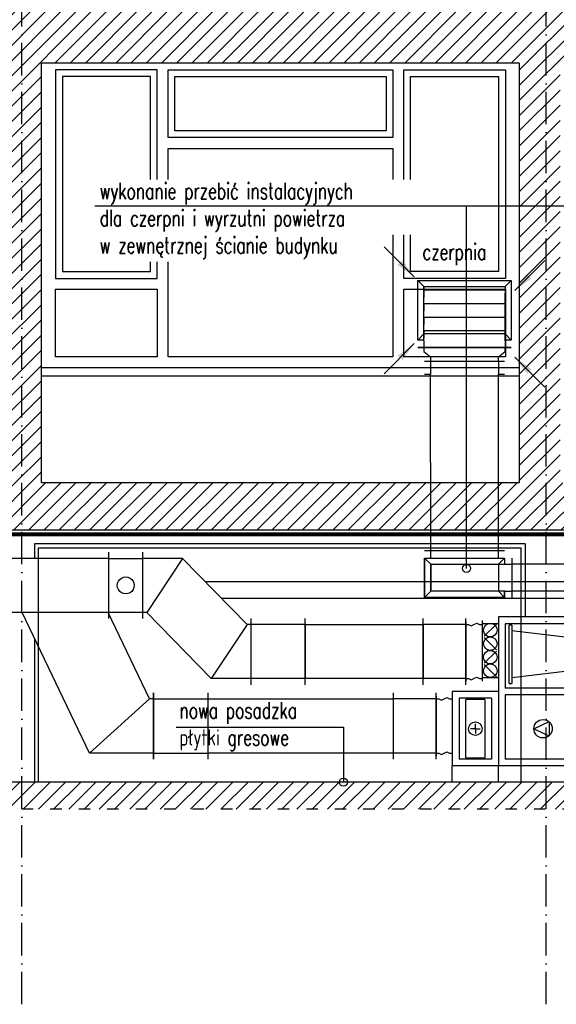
# Model space of a CAD drawing. Header units: millimetres. Extents: x 167273 to 188273, y -125105 to -88145.
# Tile 90 of 210: x 175760 to 176156, y -106890 to -106163. Entities that reach past the tile are written whole.
import ezdxf

# ---------------------------------------------------------------- set-up
doc = ezdxf.new("R2010")
doc.units = ezdxf.units.MM
doc.linetypes.add('ACAD_ISO03W100', pattern=[30, 12, -18])
doc.linetypes.add('ACAD_ISO10W100', pattern=[18, 12, -3, 0, -3])
for name, color, linetype in [('!_ppoz', 10, 'Continuous'), ('a-op_leader', 9, 'Continuous'), ('a-op_text', 9, 'Continuous'), ('a-osie', 1, 'ACAD_ISO10W100'), ('b-cienka', 9, 'Continuous'), ('b-przerywana2', 2, 'ACAD_ISO03W100'), ('b-widokowa', 7, 'Continuous'), ('b-ściany', 2, 'Continuous'), ('h-hatch', 8, 'Continuous')]:
    doc.layers.add(name, color=color, linetype=linetype)
doc.styles.add('FDBES', font='romans.shx', dxfattribs={"width": 0.7, "height": 10})
doc.styles.add('PPAB_100', font='romans.shx', dxfattribs={"width": 0.7, "height": 12})
doc.dimstyles.new('FDBES', dxfattribs={"dimscale": 50, "dimtxt": 4, "dimasz": 2.5, "dimexe": 0.8, "dimexo": 2, "dimgap": 1, "dimtad": 1, "dimdsep": 46, "dimtxsty": 'FDBES', "dimcen": 2.5, "dimclrd": 4, "dimclre": 5, "dimadec": 0, "dimazin": 0, "dimtfac": 1, "dimtmove": 0, "dimatfit": 3, "dimfxl": 0, "dimarcsym": 0})
pattern_1 = [(45, (0, 10000), (-5.61266008, 5.61266008), [])]

# ---------------------------------------------------------------- blocks, each defined once
blk = doc.blocks.new('went_piwnica_przekroj')
at = {"layer": 'h-hatch', "extrusion": (1, 1.54074e-32, 6.12323e-17)}
for p, q in [((5330.8, -1270.96), (5335.3, -1275.46)), ((5395.3, -1275.46), (5399.8, -1270.96)), ((5335.3, -1275.46), (5395.3, -1275.46)), ((5335.3, -1275.46), (5335.3, -1280.46)), ((5395.3, -1275.46), (5395.3, -1280.46)), ((5335.3, -1310.46), (5335.3, -1280.46)), ((5395.3, -1315.46), (5395.3, -1280.46)), ((5330.8, -1314.96), (5335.3, -1310.46)), ((5335.3, -1315.46), (5335.3, -1310.46)), ((5335.3, -1315.46), (5335.3, -1318.46)), ((5399.8, -1314.96), (5395.3, -1310.46)), ((5395.3, -1315.46), (5395.3, -1318.46)), ((5335.3, -1320.46), (5330.8, -1320.46)), ((5335.3, -1318.46), (5335.3, -1320.46)), ((5395.3, -1320.46), (5335.3, -1320.46)), ((5395.3, -1318.46), (5395.3, -1320.46)), ((5399.8, -1320.46), (5395.3, -1320.46))]:
    blk.add_line(p, q, dxfattribs=at)
at = {"layer": 'h-hatch', "extrusion": (-3.67394e-16, -1, 1.83697e-16)}
for p, q in [((5330.8, -1270.96), (5399.8, -1270.96)), ((5330.8, -1314.96), (5330.8, -1270.96)), ((5330.8, -1270.96), (5335.3, -1275.46)), ((5399.8, -1270.96), (5395.3, -1275.46)), ((5399.8, -1270.96), (5399.8, -1314.96)), ((5330.8, -1314.96), (5335.3, -1310.46)), ((5335.3, -1314.96), (5330.8, -1314.96)), ((5395.3, -1310.46), (5399.8, -1314.96)), ((5399.8, -1314.96), (5395.3, -1314.96))]:
    blk.add_line(p, q, dxfattribs=at)
at = {"layer": 'h-hatch', "extrusion": (-2.44929e-16, 1, -1.60812e-16)}
for p, q in [((5330.8, -1314.96), (5330.8, -1270.96)), ((5335.3, -1275.46), (5395.3, -1275.46)), ((5335.3, -1310.46), (5335.3, -1275.46)), ((5335.3, -1277.96), (5395.3, -1277.96)), ((5335.3, -1277.96), (5335.3, -1283.46)), ((5395.3, -1275.46), (5395.3, -1310.46)), ((5395.3, -1277.96), (5395.3, -1283.46)), ((5335.3, -1287.96), (5395.3, -1287.96)), ((5335.3, -1287.96), (5335.3, -1293.46)), ((5395.3, -1287.96), (5395.3, -1293.46)), ((5335.3, -1297.96), (5395.3, -1297.96)), ((5335.3, -1297.96), (5335.3, -1303.46)), ((5395.3, -1297.96), (5395.3, -1303.46)), ((5335.3, -1307.96), (5395.3, -1307.96)), ((5335.3, -1307.96), (5335.3, -1313.46)), ((5395.3, -1307.96), (5395.3, -1313.46)), ((5335.3, -1314.96), (5330.8, -1314.96)), ((5395.3, -1310.46), (5335.3, -1310.46)), ((5399.8, -1314.96), (5395.3, -1314.96))]:
    blk.add_line(p, q, dxfattribs=at)
at = {"layer": 'h-hatch'}
for p, q in [((5330.8, -1320.48), (5335.3, -1320.48)), ((5335.3, -1320.48), (5395.3, -1320.44)), ((5335.3, -1320.48), (5335.3, -1323.48)), ((5395.3, -1320.44), (5399.8, -1320.44)), ((5395.3, -1323.44), (5395.3, -1320.44)), ((5335.3, -1323.48), (5340.3, -1327.47)), ((5335.8, -1330.47), (5340.3, -1330.47)), ((5340.3, -1327.47), (5340.3, -1330.47)), ((5340.3, -1330.47), (5390.3, -1330.44)), ((5340.3, -1330.47), (5340.31, -1340.47)), ((5390.3, -1327.44), (5395.3, -1323.44)), ((5390.3, -1330.44), (5390.3, -1327.44)), ((5390.3, -1330.44), (5390.3, -1340.44)), ((5390.3, -1330.44), (5394.8, -1330.44)), ((5390.31, -1519.46, -50.43), (5390.31, -1574.46, -50.43)), ((5456.31, -1519.46, -50.43), (5390.31, -1519.46, -50.43)), ((5366.31, -1522.96, -50.43), (5366.31, -1566.96, -50.43)), ((5366.31, -1524.96, -50.43), (5368.31, -1524.96, -50.43)), ((5368.31, -1524.96, -50.43), (5370.31, -1525.96, -50.43)), ((5370.31, -1525.96, -50.43), (5372.31, -1524.96, -50.43)), ((5372.31, -1524.96, -50.43), (5374.31, -1523.96, -50.43)), ((5374.31, -1523.96, -50.43), (5376.31, -1524.96, -50.43)), ((5376.31, -1524.96, -50.43), (5378.31, -1524.96, -50.43)), ((5378.31, -1522.16, -50.43), (5378.31, -1566.16, -50.43)), ((5378.31, -1522.96, -50.43), (5378.31, -1566.96, -50.43)), ((5378.31, -1524.16, -50.43), (5390.31, -1524.16, -50.43)), ((5388.81, -1524.66, -50.43), (5379.81, -1533.66, -50.43)), ((5390.31, -1522.16, -50.43), (5390.31, -1566.16, -50.43)), ((5395.31, -1524.46, -50.43), (5395.31, -1571.96, -50.43)), ((5451.31, -1524.46, -50.43), (5395.31, -1524.46, -50.43)), ((5398.31, -1568.46, -50.43), (5398.31, -1525.46, -50.43)), ((5400.31, -1525.46, -50.43), (5398.31, -1525.46, -50.43)), ((5400.31, -1525.46, -50.43), (5400.31, -1568.46, -50.43)), ((5400.31, -1529.46, -50.43), (5450.31, -1535.46, -50.43)), ((5388.81, -1543.66, -50.43), (5379.81, -1534.66, -50.43)), ((5388.81, -1544.66, -50.43), (5379.81, -1553.66, -50.43)), ((5388.81, -1563.66, -50.43), (5379.81, -1554.66, -50.43)), ((5450.31, -1558.46, -50.43), (5400.31, -1564.46, -50.43)), ((5366.31, -1564.96, -50.43), (5368.31, -1564.96, -50.43)), ((5368.31, -1564.96, -50.43), (5370.31, -1565.96, -50.43)), ((5370.31, -1565.96, -50.43), (5372.31, -1564.96, -50.43)), ((5372.31, -1564.96, -50.43), (5374.31, -1563.96, -50.43)), ((5374.31, -1563.96, -50.43), (5376.31, -1564.96, -50.43)), ((5376.31, -1564.96, -50.43), (5378.31, -1564.96, -50.43)), ((5378.31, -1564.16, -50.43), (5390.31, -1564.16, -50.43)), ((5398.31, -1568.46, -50.43), (5400.31, -1568.46, -50.43)), ((5356.31, -1574.46, -50.43), (5356.31, -1629.46, -50.43)), ((5390.31, -1574.46, -50.43), (5356.31, -1574.46, -50.43)), ((5390.31, -1574.46, -50.43), (5390.31, -1629.46, -50.43)), ((5390.31, -1574.46, -50.43), (5390.31, -1629.46, -50.43)), ((5451.31, -1571.96, -50.43), (5395.31, -1571.96, -50.43)), ((5395.31, -1576.96, -50.43), (5395.31, -1624.46, -50.43)), ((5451.31, -1576.96, -50.43), (5395.31, -1576.96, -50.43)), ((5344.31, -1577.96, -50.43), (5344.31, -1621.96, -50.43)), ((5344.31, -1579.96, -50.43), (5346.31, -1579.96, -50.43)), ((5346.31, -1579.96, -50.43), (5348.31, -1580.96, -50.43)), ((5348.31, -1580.96, -50.43), (5350.31, -1579.96, -50.43)), ((5350.31, -1579.96, -50.43), (5352.31, -1578.96, -50.43)), ((5352.31, -1578.96, -50.43), (5354.31, -1579.96, -50.43)), ((5354.31, -1579.96, -50.43), (5356.31, -1579.96, -50.43)), ((5356.31, -1577.96, -50.43), (5356.31, -1621.96, -50.43)), ((5361.31, -1579.46, -50.43), (5361.31, -1624.46, -50.43)), ((5385.31, -1579.46, -50.43), (5361.31, -1579.46, -50.43)), ((5366.31, -1623.46, -50.43), (5366.31, -1580.46, -50.43)), ((5380.31, -1580.46, -50.43), (5366.31, -1580.46, -50.43)), ((5380.31, -1580.46, -50.43), (5380.31, -1623.46, -50.43)), ((5385.31, -1579.46, -50.43), (5385.31, -1624.46, -50.43)), ((5373.31, -1601.96, -50.43), (5373.31, -1598.46, -50.43)), ((5416.51, -1601.96, -50.43), (5427.81, -1596.66, -50.43)), ((5427.81, -1596.66, -50.43), (5427.81, -1607.16, -50.43)), ((5373.31, -1601.96, -50.43), (5369.81, -1601.96, -50.43)), ((5373.31, -1601.96, -50.43), (5373.31, -1605.46, -50.43)), ((5373.31, -1601.96, -50.43), (5376.81, -1601.96, -50.43)), ((5416.51, -1601.96, -50.43), (5427.81, -1607.16, -50.43)), ((5344.31, -1619.96, -50.43), (5346.31, -1619.96, -50.43)), ((5346.31, -1619.96, -50.43), (5348.31, -1620.96, -50.43)), ((5348.31, -1620.96, -50.43), (5350.31, -1619.96, -50.43)), ((5350.31, -1619.96, -50.43), (5352.31, -1618.96, -50.43)), ((5352.31, -1618.96, -50.43), (5354.31, -1619.96, -50.43)), ((5354.31, -1619.96, -50.43), (5356.31, -1619.96, -50.43)), ((5385.31, -1624.46, -50.43), (5361.31, -1624.46, -50.43)), ((5366.31, -1623.46, -50.43), (5380.31, -1623.46, -50.43)), ((5451.31, -1624.46, -50.43), (5395.31, -1624.46, -50.43)), ((5356.31, -1641.46, -50.43), (5356.31, -1629.46, -50.43)), ((5390.31, -1629.46, -50.43), (5356.31, -1629.46, -50.43)), ((5390.31, -1641.46, -50.43), (5390.31, -1629.46, -50.43)), ((5390.31, -1641.46, -50.43), (5390.31, -1629.46, -50.43)), ((5456.31, -1629.46, -50.43), (5390.31, -1629.46, -50.43)), ((5390.31, -1641.46, -50.43), (5356.31, -1641.46, -50.43)), ((5456.31, -1641.46, -50.43), (5390.31, -1641.46, -50.43))]:
    blk.add_line(p, q, dxfattribs=at)
at = {"layer": 'h-hatch', "extrusion": (-1, -0.000573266, -5.02626e-10)}
for p, q in [((5340.3, -1340.47), (5335.8, -1340.47)), ((5340.33, -1470.47), (5340.3, -1340.47)), ((5394.8, -1340.44), (5390.3, -1340.44)), ((5390.33, -1470.44), (5390.3, -1340.44)), ((5335.83, -1470.47), (5340.33, -1470.47)), ((5340.33, -1470.47), (5390.33, -1470.44)), ((5390.33, -1470.44), (5394.83, -1470.44))]:
    blk.add_line(p, q, dxfattribs=at)
at = {"layer": 'h-hatch', "extrusion": (1.22465e-16, 1, -6.12323e-17)}
for p, q in [((5102.81, -1476.16, -50.43), (5102.81, -1471.66, -50.43)), ((5127.81, -1476.16, -50.43), (5127.81, -1471.66, -50.43)), ((5102.81, -1476.16, -50.43), (5105.81, -1476.16, -50.43)), ((5105.81, -1476.16, -50.43), (5124.81, -1476.16, -50.43)), ((5124.81, -1476.16, -50.43), (5127.81, -1476.16, -50.43)), ((5127.81, -1516.16, -50.43), (5127.81, -1476.16, -50.43)), ((5340.33, -1480.46), (5335.83, -1475.96)), ((5335.83, -1504.96), (5335.83, -1475.96)), ((5335.83, -1475.96), (5394.83, -1475.96)), ((5340.33, -1480.46), (5390.33, -1480.46)), ((5340.33, -1480.46), (5340.33, -1500.46)), ((5394.83, -1475.96), (5390.33, -1480.46)), ((5390.33, -1480.46), (5395.33, -1480.46)), ((5394.83, -1475.96), (5394.83, -1480.46)), ((5395.33, -1480.46), (5400.33, -1480.46)), ((5400.33, -1475.96), (5400.33, -1480.46)), ((5400.33, -1480.46), (5400.33, -1500.46)), ((5335.83, -1504.96), (5340.33, -1500.46)), ((5394.83, -1504.96), (5335.83, -1504.96)), ((5390.33, -1500.46), (5340.33, -1500.46)), ((5395.33, -1500.46), (5390.33, -1500.46)), ((5394.83, -1504.96), (5390.33, -1500.46)), ((5394.83, -1500.46), (5394.83, -1504.96)), ((5395.33, -1500.46), (5400.33, -1500.46)), ((5400.33, -1500.46), (5400.33, -1504.96)), ((5102.81, -1520.66, -50.43), (5102.81, -1516.16, -50.43)), ((5105.81, -1516.16, -50.43), (5102.81, -1516.16, -50.43)), ((5124.81, -1516.16, -50.43), (5105.81, -1516.16, -50.43)), ((5127.81, -1516.16, -50.43), (5124.81, -1516.16, -50.43)), ((5127.81, -1520.66, -50.43), (5127.81, -1516.16, -50.43))]:
    blk.add_line(p, q, dxfattribs=at)
at = {"layer": 'h-hatch', "extrusion": (-1.22465e-16, -3.42114e-48, -1)}
for p, q in [((5102.81, -1476.16, -50.43), (5102.81, -1471.66, -50.43)), ((5127.81, -1476.16, -50.43), (5127.81, -1471.66, -50.43)), ((5102.81, -1476.16, -50.43), (4952.81, -1476.16, -50.43)), ((5102.81, -1516.16, -50.43), (5102.81, -1476.16, -50.43)), ((5157.19, -1476.16, -50.43), (5127.81, -1476.16, -50.43)), ((5157.19, -1476.16, -50.43), (5130.81, -1516.16, -50.43)), ((5204.81, -1524.96, -50.43), (5157.19, -1476.16, -50.43)), ((5102.81, -1516.16, -50.43), (4952.81, -1516.16, -50.43)), ((5088.64, -1619.96, -50.43), (5038.81, -1516.16, -50.43)), ((5132.81, -1579.96, -50.43), (5102.18, -1516.16, -50.43)), ((5102.81, -1520.66, -50.43), (5102.81, -1516.16, -50.43)), ((5127.81, -1520.66, -50.43), (5127.81, -1516.16, -50.43)), ((5130.81, -1516.16, -50.43), (5127.81, -1516.16, -50.43)), ((5178.43, -1564.96, -50.43), (5130.81, -1516.16, -50.43)), ((5204.81, -1524.96, -50.43), (5178.43, -1564.96, -50.43)), ((5207.81, -1524.96, -50.43), (5204.81, -1524.96, -50.43)), ((5207.81, -1524.96, -50.43), (5207.81, -1520.46, -50.43)), ((5207.81, -1564.96, -50.43), (5207.81, -1524.96, -50.43)), ((5247.81, -1524.96, -50.43), (5247.81, -1520.46, -50.43)), ((5247.81, -1524.96, -50.43), (5247.81, -1564.96, -50.43)), ((5247.81, -1524.96, -50.43), (5334.81, -1524.96, -50.43)), ((5334.81, -1524.96, -50.43), (5334.81, -1520.46, -50.43)), ((5334.81, -1524.96, -50.43), (5334.81, -1520.46, -50.43)), ((5334.81, -1524.96, -50.43), (5334.81, -1564.96, -50.43)), ((5337.81, -1524.96, -50.43), (5334.81, -1524.96, -50.43)), ((5334.81, -1564.96, -50.43), (5334.81, -1524.96, -50.43)), ((5363.31, -1524.96, -50.43), (5337.81, -1524.96, -50.43)), ((5366.31, -1524.96, -50.43), (5363.31, -1524.96, -50.43)), ((5366.31, -1524.96, -50.43), (5366.31, -1520.46, -50.43)), ((5366.31, -1564.96, -50.43), (5366.31, -1524.96, -50.43)), ((5207.81, -1564.96, -50.43), (5178.43, -1564.96, -50.43)), ((5207.81, -1569.46, -50.43), (5207.81, -1564.96, -50.43)), ((5247.81, -1569.46, -50.43), (5247.81, -1564.96, -50.43)), ((5334.81, -1564.96, -50.43), (5247.81, -1564.96, -50.43)), ((5334.81, -1569.46, -50.43), (5334.81, -1564.96, -50.43)), ((5337.81, -1564.96, -50.43), (5334.81, -1564.96, -50.43)), ((5334.81, -1569.46, -50.43), (5334.81, -1564.96, -50.43)), ((5363.31, -1564.96, -50.43), (5337.81, -1564.96, -50.43)), ((5366.31, -1564.96, -50.43), (5363.31, -1564.96, -50.43)), ((5366.31, -1569.46, -50.43), (5366.31, -1564.96, -50.43)), ((5135.81, -1579.96, -50.43), (5135.81, -1575.46, -50.43)), ((5312.81, -1579.96, -50.43), (5312.81, -1575.46, -50.43)), ((5344.31, -1579.96, -50.43), (5344.31, -1575.46, -50.43)), ((5132.81, -1579.96, -50.43), (5088.64, -1619.96, -50.43)), ((5135.81, -1579.96, -50.43), (5132.81, -1579.96, -50.43)), ((5135.81, -1619.96, -50.43), (5135.81, -1579.96, -50.43)), ((5175.81, -1579.96, -50.43), (5312.81, -1579.96, -50.43)), ((5315.81, -1579.96, -50.43), (5312.81, -1579.96, -50.43)), ((5312.81, -1619.96, -50.43), (5312.81, -1579.96, -50.43)), ((5341.31, -1579.96, -50.43), (5315.81, -1579.96, -50.43)), ((5344.31, -1579.96, -50.43), (5341.31, -1579.96, -50.43)), ((5344.31, -1619.96, -50.43), (5344.31, -1579.96, -50.43)), ((5135.81, -1619.96, -50.43), (5088.64, -1619.96, -50.43)), ((5135.81, -1624.46, -50.43), (5135.81, -1619.96, -50.43)), ((5312.81, -1619.96, -50.43), (5175.81, -1619.96, -50.43)), ((5315.81, -1619.96, -50.43), (5312.81, -1619.96, -50.43)), ((5312.81, -1624.46, -50.43), (5312.81, -1619.96, -50.43)), ((5341.31, -1619.96, -50.43), (5315.81, -1619.96, -50.43)), ((5344.31, -1619.96, -50.43), (5341.31, -1619.96, -50.43)), ((5344.31, -1624.46, -50.43), (5344.31, -1619.96, -50.43))]:
    blk.add_line(p, q, dxfattribs=at)
at = {"layer": 'h-hatch', "extrusion": (-1, -6.12323e-17, 6.12323e-17)}
for p, q in [((5335.83, -1470.46), (5340.33, -1470.46)), ((5340.33, -1475.46), (5340.33, -1470.46)), ((5340.33, -1470.46), (5390.33, -1470.46)), ((5340.33, -1475.96), (5340.33, -1475.46)), ((5390.33, -1470.46), (5394.83, -1470.46)), ((5390.33, -1475.46), (5390.33, -1470.46)), ((5390.33, -1475.96), (5390.33, -1475.46)), ((5335.83, -1475.96), (5335.83, -1504.96)), ((5335.83, -1504.96), (5394.83, -1504.96))]:
    blk.add_line(p, q, dxfattribs=at)
at = {"layer": 'h-hatch', "extrusion": (0, 1, -1.83697e-16)}
for p, q in [((5335.83, -1475.96), (5340.33, -1480.46)), ((5335.83, -1475.96), (5335.83, -1504.96)), ((5335.83, -1475.96), (5340.33, -1480.46)), ((5335.83, -1475.96), (5335.83, -1504.96)), ((5340.33, -1500.46), (5340.33, -1480.46)), ((5340.33, -1500.46), (5340.33, -1480.46)), ((5390.33, -1480.46), (5394.83, -1475.96)), ((5390.33, -1480.46), (5394.83, -1475.96)), ((5390.33, -1480.46), (5390.33, -1500.46)), ((5335.83, -1504.96), (5340.33, -1500.46)), ((5335.83, -1504.96), (5340.33, -1500.46)), ((5335.83, -1504.96), (5394.83, -1504.96)), ((5335.83, -1504.96), (5394.83, -1504.96)), ((5390.33, -1500.46), (5340.33, -1500.46)), ((5394.83, -1504.96), (5390.33, -1500.46)), ((5394.83, -1504.96), (5390.33, -1500.46)), ((5394.83, -1504.96), (5394.83, -1500.46)), ((5135.81, -1575.46, -50.43), (5135.81, -1579.96, -50.43)), ((5175.81, -1575.46, -50.43), (5175.81, -1579.96, -50.43)), ((5135.81, -1579.96, -50.43), (5138.81, -1579.96, -50.43)), ((5135.81, -1579.96, -50.43), (5135.81, -1619.96, -50.43)), ((5138.81, -1579.96, -50.43), (5172.81, -1579.96, -50.43)), ((5172.81, -1579.96, -50.43), (5175.81, -1579.96, -50.43)), ((5175.81, -1579.96, -50.43), (5175.81, -1619.96, -50.43)), ((5135.81, -1619.96, -50.43), (5138.81, -1619.96, -50.43)), ((5135.81, -1619.96, -50.43), (5135.81, -1624.46, -50.43)), ((5138.81, -1619.96, -50.43), (5172.81, -1619.96, -50.43)), ((5172.81, -1619.96, -50.43), (5175.81, -1619.96, -50.43)), ((5175.81, -1619.96, -50.43), (5175.81, -1624.46, -50.43))]:
    blk.add_line(p, q, dxfattribs=at)
at = {"layer": 'h-hatch', "extrusion": (-1.22465e-16, -1, 1.83697e-16)}
for p, q in [((5400.33, -1475.96), (5400.33, -1480.46)), ((5535.33, -1480.46), (5400.33, -1480.46)), ((5400.33, -1500.46), (5400.33, -1504.96)), ((5535.33, -1500.46), (5400.33, -1500.46)), ((5207.81, -1524.96, -50.43), (5207.81, -1520.46, -50.43)), ((5207.81, -1564.96, -50.43), (5207.81, -1524.96, -50.43)), ((5210.81, -1524.96, -50.43), (5207.81, -1524.96, -50.43)), ((5244.81, -1524.96, -50.43), (5210.81, -1524.96, -50.43)), ((5247.81, -1524.96, -50.43), (5244.81, -1524.96, -50.43)), ((5247.81, -1524.96, -50.43), (5247.81, -1520.46, -50.43)), ((5247.81, -1564.96, -50.43), (5247.81, -1524.96, -50.43)), ((5207.81, -1569.46, -50.43), (5207.81, -1564.96, -50.43)), ((5210.81, -1564.96, -50.43), (5207.81, -1564.96, -50.43)), ((5244.81, -1564.96, -50.43), (5210.81, -1564.96, -50.43)), ((5247.81, -1564.96, -50.43), (5244.81, -1564.96, -50.43)), ((5247.81, -1569.46, -50.43), (5247.81, -1564.96, -50.43))]:
    blk.add_line(p, q, dxfattribs=at)
at = {"layer": 'h-hatch', "extrusion": (1.22465e-16, -1, 1.83697e-16)}
for p, q in [((5173.9, -1493.28), (5662.62, -1493.28)), ((5662.62, -1505.78), (5186.09, -1505.78))]:
    blk.add_line(p, q, dxfattribs=at)
at = {"layer": 'h-hatch'}
for centre, radius in [((5384.31, -1529.16, -50.43), 5), ((5384.31, -1539.16, -50.43), 5), ((5384.31, -1549.16, -50.43), 5), ((5384.31, -1559.16, -50.43), 5), ((5373.31, -1601.96, -50.43), 5), ((5423.31, -1601.96, -50.43), 6.8)]:
    blk.add_circle(centre, radius, dxfattribs=at)
at = {"layer": 'h-hatch', "extrusion": (-2.44929e-16, 1.13212e-47, -1)}
for major_axis in [(-6.25, 0), (6.25, 0)]:
    blk.add_ellipse((5115.31, -1496.16, -50.43), major_axis=major_axis, ratio=1, start_param=0, end_param=3.141593, dxfattribs=at)
at = {"layer": 'h-hatch'}
for points in [[(5328.23, -1268.39, -3793.24), (5305.95, -1246.11, -3793.24)], [(5402.37, -1278.39, -3793.24), (5424.64, -1256.11, -3793.24)], [(5328.23, -1317.53, -3793.24), (5305.95, -1339.8, -3793.24)], [(5402.37, -1327.53, -3793.24), (5424.64, -1349.8, -3793.24)]]:
    blk.add_leader(points, dimstyle='FDBES', override={"dimscale": 6, "dimclrd": 256}, dxfattribs=at)

msp = doc.modelspace()

# ---------------------------------------------------------------- hatches: boundary and pattern name
at = {"layer": 'h-hatch'}
h = msp.add_hatch(dxfattribs=at)
h.set_pattern_fill('ANSI31', color=256, scale=2.5, style=0)
h.set_pattern_definition(pattern_1)
h.paths.add_polyline_path([(176745.44, -106155.35), (173125.59, -106155.35), (173157.44, -106171.91), (173157.44, -106195.35), (173455.44, -106195.35), (173455.44, -106505.35), (173487.44, -106505.35), (173487.44, -106195.35), (174981.44, -106195.35), (174981.44, -106300.35), (175011.44, -106300.35), (175011.44, -106195.35), (175746.44, -106195.35), (175746.44, -106505.35), (175776.44, -106505.35), (175776.44, -106195.35), (176129.44, -106195.35), (176129.44, -106505.35), (176159.44, -106505.35), (176159.44, -106195.35), (176517.44, -106195.35), (176517.44, -106505.35), (176547.44, -106505.35), (176547.44, -106195.35), (176710.94, -106195.35), (176710.94, -106505.35), (176745.44, -106505.35), (176745.44, -106342.35), (176944.44, -106342.35), (176944.44, -106330.35), (176745.44, -106330.35)])
h = msp.add_hatch(dxfattribs=at)
h.set_pattern_fill('ANSI31', color=256, scale=2.5, style=0)
h.set_pattern_definition(pattern_1)
h.paths.add_polyline_path([(179254.44, -106505.35), (174991.94, -106505.35), (174991.94, -106507.35), (174186.44, -106507.36), (174186.44, -106540.35), (174994.44, -106540.35), (175009.44, -106540.35), (175326.44, -106540.35), (175326.44, -106726.35), (175370.44, -106726.35), (175370.44, -106540.35), (176510.44, -106540.35), (176510.44, -106726.35), (175379.44, -106726.35), (175379.44, -106746.35), (176547.44, -106746.35), (176547.44, -106540.35), (177148.44, -106540.35), (177148.44, -106760.35), (179407.44, -106760.35), (179407.44, -106523.35), (179385.44, -106523.35), (179385.44, -106680.35), (179273.44, -106680.35), (179254.44, -106680.35), (179254.44, -106695.35), (179385.44, -106695.35), (179385.44, -106740.35), (179254.44, -106740.35), (179254.44, -106695.35)])
h.paths.add_polyline_path([(177178.44, -106540.35), (179211.44, -106540.35), (179211.44, -106740.35), (177178.44, -106740.35)], flags=16)

# ---------------------------------------------------------------- linework, layer by layer
at = {"layer": '!_ppoz', "const_width": 3}
msp.add_lwpolyline([(175370.44, -106543.35), (176510.44, -106543.35)], dxfattribs=at)
at = {"layer": '!_ppoz'}
msp.add_lwpolyline([(175774.44, -106726.35), (175774.44, -106553.35), (176130.44, -106553.35), (176130.44, -106726.35)], dxfattribs=at)
at = {"layer": 'a-op_leader'}
for points in [[(175815.99, -106300.73), (176455.13, -106300.73), (176455.13, -106568.48)], [(175876.02, -106685.62), (175999.38, -106685.62), (175999.38, -106726.35)]]:
    msp.add_lwpolyline(points, dxfattribs=at)
at = {"layer": 'a-op_leader', "elevation": -50.43}
msp.add_lwpolyline([(176090.27, -106568.48), (176090.27, -106300.73)], dxfattribs=at)
at = {"layer": 'a-op_leader'}
for centre in [(176090.27, -106568.48), (175999.38, -106726.35)]:
    msp.add_circle(centre, 3, dxfattribs=at)
at = {"layer": 'a-osie', "ltscale": 2}
for p, q in [((175761.94, -106890.35), (175761.94, -105303.03)), ((176148.94, -106890.35), (176148.94, -105303.03))]:
    msp.add_line(p, q, dxfattribs=at)
at = {"layer": 'b-cienka'}
for p, q in [((176129.44, -106420.35), (175776.44, -106420.35)), ((175776.44, -106426.35), (176129.44, -106426.35))]:
    msp.add_line(p, q, dxfattribs=at)
at = {"layer": 'b-przerywana2', "ltscale": 0.7}
msp.add_line((176547.44, -106746.35), (175370.44, -106746.35), dxfattribs=at)
at = {"layer": 'b-widokowa', "ltscale": 0.5}
for p, q in [((175771.44, -106550.35), (175771.44, -106561.05)), ((176133.44, -106550.35), (175771.44, -106550.35)), ((176133.44, -106550.35), (176133.44, -106604.35)), ((175771.44, -106620.19), (175771.44, -106726.35))]:
    msp.add_line(p, q, dxfattribs=at)
at = {"layer": 'b-ściany'}
for p, q in [((175776.44, -106505.35), (175776.44, -106195.33)), ((176129.44, -106195.35), (175776.44, -106195.35)), ((176129.44, -106505.35), (176129.44, -106195.33)), ((176129.44, -106505.35), (175776.44, -106505.35)), ((176510.44, -106540.35), (175370.44, -106540.35)), ((176510.44, -106726.35), (175370.44, -106726.35))]:
    msp.add_line(p, q, dxfattribs=at)
at = {"layer": 'h-hatch'}
for points in [[(175861.94, -106281.34), (175861.94, -106200.35), (175786.94, -106200.35), (175786.94, -106354.35), (175861.94, -106354.35), (175861.94, -106342.15)], [(175856.94, -106281.34), (175856.94, -106205.35), (175791.94, -106205.35), (175791.94, -106349.35), (175856.94, -106349.35), (175856.94, -106342.15)], [(176043.94, -106281.34), (176043.94, -106200.35), (176118.94, -106200.35), (176118.94, -106354.35), (176043.94, -106354.35), (176043.94, -106322.15)], [(176048.94, -106281.34), (176048.94, -106205.35), (176113.94, -106205.35), (176113.94, -106349.35), (176048.94, -106349.35), (176048.94, -106322.15)], [(175869.94, -106281.34), (175869.94, -106258.35), (176035.94, -106258.35), (176035.94, -106281.34)], [(176035.94, -106322.15), (176035.94, -106412.35), (175869.94, -106412.35), (175869.94, -106342.15)]]:
    msp.add_lwpolyline(points, dxfattribs=at)
for points in [[(175869.94, -106200.35), (176035.94, -106200.35), (176035.94, -106250.35), (175869.94, -106250.35)], [(175874.94, -106205.35), (176030.94, -106205.35), (176030.94, -106245.35), (175874.94, -106245.35)], [(175786.94, -106362.35), (175861.94, -106362.35), (175861.94, -106412.35), (175786.94, -106412.35)], [(176043.94, -106362.35), (176118.94, -106362.35), (176118.94, -106412.35), (176043.94, -106412.35)]]:
    msp.add_lwpolyline(points, close=True, dxfattribs=at)

# ---------------------------------------------------------------- block references
msp.add_blockref('went_piwnica_przekroj', (170723.44, -105084.89), dxfattribs=at)

# ---------------------------------------------------------------- texts
at = {"layer": 'a-op_text', "ltscale": 0.5, "char_height": 12, "width": 284.3948, "attachment_point": 1, "style": 'PPAB_100'}
for s, insert in [('{\\Fromans.shx|c238;wykonanie przebić instalacyjnych\\Pdla czerpni i wyrzutni powietrza \\Pw zewnętrznej ścianie budynku}', (175819.58, -106283.82)), ('{\\Fromans.shx|c238;czerpnia}', (176057.73, -106328.66)), ('{\\Fromans.shx|c238;nowa posadzka\\Ppłytki gresowe}', (175878.38, -106667.29))]:
    msp.add_mtext(s, dxfattribs=dict(at, insert=insert))

doc.saveas('drawing.dxf')
